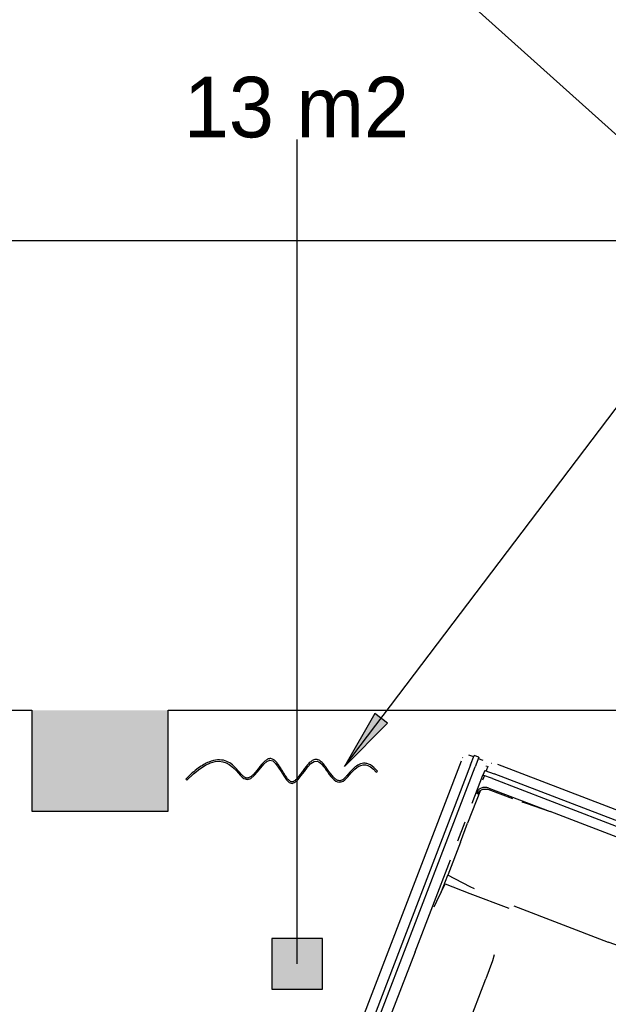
# Model space of a CAD drawing. Header units: centimetres. Extents: x -1062 to 5388, y 1642 to 2943.
# Tile 20 of 90: x -637 to -520, y 2624 to 2819. Entities that reach past the tile are written whole.
import ezdxf

# ---------------------------------------------------------------- set-up
doc = ezdxf.new("R2010")
doc.units = ezdxf.units.CM
for name, color, linetype in [('M-LDR', 5, 'Continuous'), ('M-XREF', 252, 'Continuous'), ('XREF$0$Meble', 8, 'Continuous'), ('XREF$0$Meble-1', 8, 'Continuous'), ('XREF$0$Meble-2', 8, 'Continuous'), ('XREF$0$Notatki tekstowe', 8, 'Continuous'), ('XREF$0$Notatki tekstowe-1', 8, 'Continuous'), ('XREF$0$Okna', 8, 'Continuous'), ('XREF$0$Okna-2', 8, 'Continuous'), ('XREF$0$Oznaczenia pomieszczeń', 8, 'Continuous'), ('XREF$0$Oznaczenia pomieszczeń-1', 8, 'Continuous'), ('XREF$0$Ściany', 8, 'Continuous'), ('XREF$0$Ściany-1', 8, 'Continuous'), ('XREF$0$Ściany-2', 8, 'Continuous')]:
    doc.layers.add(name, color=color, linetype=linetype)
doc.styles.add('XREF$0$Arial_1', font='txt', dxfattribs={"height": 12})

# ---------------------------------------------------------------- blocks, each defined once
blk = doc.blocks.new('XREF$0$Zabudowa_szachtu2 - Zabudowa_szachtu-810501-Aranżacja_01')
at = {"layer": 'XREF$0$Ściany-1'}
blk.add_hatch(color=256, dxfattribs=at).paths.add_polyline_path([(-634.22, 2662.08), (-607.22, 2662.08), (-607.22, 2682.08), (-634.22, 2682.08)])
at = {"layer": 'XREF$0$Ściany-2'}
for p, q in [((-634.22, 2682.08), (-634.22, 2662.08)), ((-607.22, 2662.08), (-607.22, 2682.08)), ((-634.22, 2662.08), (-607.22, 2662.08))]:
    blk.add_line(p, q, dxfattribs=at)
blk = doc.blocks.new('XREF$0$Zasłona2 - Zasłona-857230-Aranżacja_01')
at = {"layer": 'XREF$0$Okna-2'}
for p, q in [((-745.24, 2667.83), (-745.01, 2668.02)), ((-782.96, 2666.45), (-782.74, 2666.24))]:
    blk.add_line(p, q, dxfattribs=at)
for points, knots in [([(-782.74, 2666.24), (-775.18, 2673.8), (-771.1, 2661.01), (-766.01, 2674.98), (-762.13, 2660.79), (-757, 2674.89), (-752.69, 2661.05), (-748.38, 2671.56), (-745.24, 2667.83)], [0, 0, 0, 0, 0.444915, 0.935639, 1.444382, 1.948916, 2.415344, 2.766197, 2.766197, 2.766197, 2.766197]), ([(-745.01, 2668.02), (-745.49, 2668.6), (-746.19, 2669.19), (-747.09, 2669.55), (-747.74, 2669.61), (-748.35, 2669.48), (-749.09, 2669.13), (-749.9, 2668.45), (-750.6, 2667.65), (-751.11, 2667.06), (-751.47, 2666.68), (-751.8, 2666.37), (-752.09, 2666.19), (-752.35, 2666.12), (-752.59, 2666.11), (-752.84, 2666.18), (-753.18, 2666.35), (-753.64, 2666.74), (-754.2, 2667.41), (-754.74, 2668.17), (-755.29, 2668.94), (-755.74, 2669.51), (-756.12, 2669.88), (-756.41, 2670.12), (-756.68, 2670.25), (-756.91, 2670.32), (-757.14, 2670.35), (-757.43, 2670.32), (-757.86, 2670.16), (-758.35, 2669.8), (-758.91, 2669.21), (-759.44, 2668.52), (-759.97, 2667.79), (-760.48, 2667.09), (-760.97, 2666.49), (-761.36, 2666.13), (-761.63, 2665.96), (-761.78, 2665.91), (-761.88, 2665.89), (-761.97, 2665.89), (-762.1, 2665.92), (-762.28, 2666.01), (-762.54, 2666.22), (-762.89, 2666.61), (-763.32, 2667.24), (-763.76, 2667.95), (-764.2, 2668.68), (-764.65, 2669.37), (-765.04, 2669.86), (-765.38, 2670.17), (-765.65, 2670.36), (-765.95, 2670.48), (-766.28, 2670.52), (-766.61, 2670.45), (-766.9, 2670.3), (-767.18, 2670.1), (-767.55, 2669.76), (-767.99, 2669.26), (-768.53, 2668.57), (-769.07, 2667.89), (-769.61, 2667.29), (-770.06, 2666.92), (-770.4, 2666.74), (-770.63, 2666.66), (-770.86, 2666.65), (-771.09, 2666.69), (-771.33, 2666.81), (-771.61, 2667.04), (-771.91, 2667.36), (-772.36, 2667.87), (-773, 2668.62), (-773.93, 2669.49), (-775.11, 2670.14), (-776.59, 2670.36), (-778.34, 2669.95), (-780.42, 2668.76), (-782.06, 2667.34), (-782.96, 2666.45)], [-2.766197, -2.766197, -2.766197, -2.766197, -2.714004, -2.687908, -2.661812, -2.635716, -2.60962, -2.557427, -2.505235, -2.479139, -2.453043, -2.426946, -2.40085, -2.374754, -2.348658, -2.322562, -2.296465, -2.244273, -2.192081, -2.139888, -2.087696, -2.035503, -2.009407, -1.983311, -1.957215, -1.944167, -1.931119, -1.905022, -1.878926, -1.826734, -1.774541, -1.722349, -1.670157, -1.617964, -1.565772, -1.513579, -1.487483, -1.461387, -1.448339, -1.435291, -1.409195, -1.383098, -1.357002, -1.30481, -1.252617, -1.200425, -1.148233, -1.09604, -1.043848, -1.017752, -0.991655, -0.965559, -0.939463, -0.913367, -0.887271, -0.861175, -0.835078, -0.782886, -0.730694, -0.678501, -0.626309, -0.574116, -0.54802, -0.521924, -0.495828, -0.469732, -0.443635, -0.417539, -0.391443, -0.365347, -0.313154, -0.260962, -0.20877, -0.156577, -0.104385, -0.052192, 0, 0, 0, 0])]:
    blk.add_open_spline(points, degree=3, knots=knots, dxfattribs=at)
blk = doc.blocks.new('XREF$0$F03999_EN_Anderson-Sofa_2019 - Grey Velvet-874359-Aranżacja_01')
at = {"layer": 'XREF$0$Meble'}
for p, q in [((-77, 0), (-78, 0)), ((73, 0), (-73, 0)), ((78, 0), (77, 0)), ((-79.99, -1.27), (-79.96, -1.21)), ((-78, -0.3), (-79, -0.3)), ((-78, -2), (-78, 0)), ((-77, 0), (-77, -2)), ((-76, -0.3), (-77, -0.3)), ((-75.21, -0.69), (-75.2, -0.71)), ((-75.07, -1.09), (-75.03, -1.22)), ((-74.7, -1), (-74.7, -2)), ((-74.31, -0.21), (-74.27, -0.19)), ((73.73, -0.01), (73.79, -0.04)), ((74.7, -2), (74.7, -1)), ((77, -0.3), (76, -0.3)), ((77, -2), (77, 0)), ((78, 0), (78, -2)), ((79, -0.3), (78, -0.3)), ((79.79, -0.69), (79.81, -0.73)), ((-80, -2), (-80, -95)), ((-78, -2), (-78, -95)), ((-77, -95), (-77, -2)), ((-75, -2), (-75, -3)), ((-75, -2), (-73, -2)), ((-75, -9), (-75, -3)), ((-73, -3), (-75, -3)), ((-74.7, -3), (-74.7, -4)), ((73, -2), (-73, -2)), ((-73, -3), (73, -3)), ((73, -2), (75, -2)), ((75, -3), (73, -3)), ((74.7, -4), (74.7, -3)), ((75, -3), (75, -2)), ((75, -3), (75, -9)), ((77, -2), (77, -88.56)), ((78, -87.56), (78, -2)), ((80, -85.66), (80, -2)), ((-73, -5), (-60, -5)), ((-67.79, -5.3), (-73, -5.3)), ((-40, -5), (-60, -5)), ((-40, -5), (-10, -5)), ((-27, -5.3), (-32.21, -5.3)), ((-17.79, -5.3), (-23, -5.3)), ((10, -5), (-10, -5)), ((10, -5), (40, -5)), ((32.21, -5.3), (17.79, -5.3)), ((60, -5), (40, -5)), ((60, -5), (73, -5)), ((73, -5.3), (67.79, -5.3)), ((73.91, -4.93), (73.78, -4.97)), ((74.31, -4.79), (74.26, -4.81)), ((-74.4, -5.97), (-74.4, -13)), ((-25.6, -5.97), (-25.6, -13)), ((-25, -7), (-25, -9)), ((-25, -9), (-25, -7)), ((-24.4, -5.97), (-24.4, -13)), ((24.4, -5.97), (24.4, -13)), ((25.6, -5.97), (25.6, -13)), ((74.4, -5.97), (74.4, -13)), ((-75, -13), (-75, -17)), ((-74.4, -17), (-74.4, -13)), ((-25.6, -17), (-25.6, -13)), ((-25, -13), (-25, -17)), ((-25, -17), (-25, -13)), ((-24.4, -17), (-24.4, -13)), ((24.4, -17), (24.4, -13)), ((25, -13), (25, -17)), ((25, -17), (25, -13)), ((25.6, -17), (25.6, -13)), ((74.4, -17), (74.4, -13)), ((75, -17), (75, -13)), ((-74.4, -17), (-74.4, -24.03)), ((-25.6, -17), (-25.6, -24.03)), ((-24.4, -17), (-24.4, -24.03)), ((24.4, -17), (24.4, -24.03)), ((25.6, -17), (25.6, -24.03)), ((74.4, -17), (74.4, -24.03)), ((-75, -40.5), (-75, -21)), ((-25, -21), (-25, -85)), ((-25, -85), (-25, -21)), ((25, -21.04), (25, -85)), ((25, -85), (25, -21.04)), ((75, -21), (75, -40.5)), ((-74.4, -27.84), (-74.4, -24.03)), ((-60, -25), (-40, -25)), ((-25.6, -85), (-25.6, -24.03)), ((-24.4, -85), (-24.4, -24.03)), ((-10, -25), (10, -25)), ((24.4, -85), (24.4, -24.03)), ((25.6, -85), (25.6, -24.03)), ((40, -25), (60, -25)), ((74.4, -27.84), (74.4, -24.03)), ((-74.25, -25.81), (-69, -25.81)), ((-72.55, -25.51), (-72.5, -25.5)), ((-69, -25.81), (-60.75, -25.81)), ((60.75, -25.81), (69, -25.81)), ((69, -25.81), (74.25, -25.81)), ((72.5, -25.5), (72.59, -25.52)), ((-75, -40.5), (-75, -77.5)), ((-60, -77.5), (-60, -40.5)), ((60, -40.5), (60, -77.5)), ((75, -77.5), (75, -40.5)), ((-75, -95), (-75, -77.5)), ((75, -77.5), (75, -91.07)), ((-25.6, -85), (-25.6, -96.03)), ((-24.4, -85), (-24.4, -96.03)), ((24.4, -85), (24.4, -96.03)), ((25.6, -85), (25.6, -96.03)), ((-74.4, -90.22), (-74.4, -96.03)), ((74.4, -90.22), (74.4, -92.05)), ((-74.25, -92.19), (-69, -92.19)), ((-72.5, -92.5), (-72.59, -92.48)), ((-69, -92.19), (-60.75, -92.19)), ((-25, -93), (-25, -95)), ((-25, -95), (-25, -93)), ((60.75, -92.19), (69, -92.19)), ((69, -92.19), (74.25, -92.19)), ((72.59, -92.48), (72.5, -92.5)), ((-78, -97), (-78, -95)), ((-77, -95), (-77, -97)), ((-79.79, -96.31), (-79.81, -96.27)), ((-79, -96.7), (-78, -96.7)), ((-78, -97), (-77, -97)), ((-77, -96.7), (-76, -96.7)), ((-73, -96.7), (-67.79, -96.7)), ((-60, -97), (-73, -97)), ((-60, -97), (-40, -97)), ((-27, -97), (-40, -97)), ((-32.21, -96.7), (-27, -96.7)), ((-23, -96.7), (-17.79, -96.7)), ((-10, -97), (-23, -97)), ((-10, -97), (10, -97)), ((40, -97), (10, -97)), ((17.79, -96.7), (32.21, -96.7)), ((40, -97), (60, -97)), ((71.92, -97), (60, -97)), ((67.79, -96.7), (72.03, -96.7))]:
    blk.add_line(p, q, dxfattribs=at)
at = {"layer": 'XREF$0$Meble', "flags": 128}
for points in [[(-73, -5.3), (-74.09, -5.7), (-74.24, -5.95)], [(-65.91, -5.2), (-65, -5.12), (-60, -5)], [(-65.91, -5.2), (-65, -5.12), (-60, -5)], [(-31.48, -5.37), (-30.57, -5.41), (-25.6, -5.97)], [(-31.48, -5.37), (-30.57, -5.41), (-25.6, -5.97)], [(-25.68, -5.96), (-25.7, -5.91), (-26.7, -5.33), (-27, -5.3)], [(-23, -5.3), (-24.09, -5.7), (-24.24, -5.95)], [(-15.91, -5.2), (-15, -5.12), (-10, -5)], [(-15.91, -5.2), (-15, -5.12), (-10, -5)], [(18.52, -5.37), (19.43, -5.41), (24.4, -5.97)], [(18.52, -5.37), (19.43, -5.41), (24.4, -5.97)], [(34.09, -5.2), (35, -5.12), (40, -5)], [(34.09, -5.2), (35, -5.12), (40, -5)], [(68.52, -5.37), (69.43, -5.41), (74.4, -5.97)], [(68.52, -5.37), (69.43, -5.41), (74.4, -5.97)], [(74.32, -5.96), (74.3, -5.91), (73.3, -5.33), (73, -5.3)], [(-74.57, -6.52), (-74.67, -6.7), (-74.69, -6.94)], [(-74.63, -6.73), (-74.59, -6.47), (-74.4, -5.97)], [(-74.63, -6.73), (-74.59, -6.47), (-74.4, -5.97)], [(-24.57, -6.52), (-24.67, -6.7), (-24.69, -6.94)], [(-24.63, -6.73), (-24.59, -6.47), (-24.4, -5.97)], [(-24.63, -6.73), (-24.59, -6.47), (-24.4, -5.97)], [(25.37, -6.73), (25.41, -6.47), (25.6, -5.97)], [(25.37, -6.73), (25.41, -6.47), (25.6, -5.97)], [(-25.08, -8.18), (-25.02, -8.46), (-25, -9)], [(-25.05, -8.34), (-25.02, -8.46), (-25, -9)], [(24.92, -8.18), (24.98, -8.46), (25, -9)], [(24.95, -8.34), (24.98, -8.46), (25, -9)], [(74.92, -8.18), (74.98, -8.46), (75, -9)], [(74.95, -8.34), (74.98, -8.46), (75, -9)], [(-74.95, -21.66), (-74.98, -21.54), (-75, -21)], [(-24.95, -21.66), (-24.98, -21.54), (-25, -21)], [(25.05, -21.66), (25.02, -21.54), (25, -21.04)], [(-25.37, -23.27), (-25.41, -23.53), (-25.6, -24.03)], [(24.63, -23.27), (24.59, -23.53), (24.4, -24.03)], [(74.63, -23.27), (74.59, -23.53), (74.4, -24.03)], [(-68.52, -24.63), (-69.43, -24.59), (-74.4, -24.03)], [(-34.09, -24.8), (-35, -24.88), (-40, -25)], [(-18.52, -24.63), (-19.43, -24.59), (-24.4, -24.03)], [(15.91, -24.8), (15, -24.88), (10, -25)], [(31.48, -24.63), (30.57, -24.59), (25.6, -24.03)], [(65.91, -24.8), (65, -24.88), (60, -25)], [(-74.63, -30.83), (-74.59, -29.62), (-74.25, -25.81)], [(60.37, -30.83), (60.41, -29.62), (60.75, -25.81)], [(-60.13, -35.47), (-60.05, -36.68), (-60, -40.5)], [(74.87, -35.47), (74.95, -36.68), (75, -40.5)], [(-74.87, -82.53), (-74.95, -81.32), (-75, -77.5)], [(60.13, -82.53), (60.05, -81.32), (60, -77.5)], [(-60.37, -87.17), (-60.41, -88.38), (-60.75, -92.19)], [(74.63, -87.17), (74.59, -88.38), (74.25, -92.19)], [(-74.91, -93.84), (-74.98, -93.54), (-75, -93)], [(-24.91, -93.84), (-24.98, -93.54), (-25, -93)], [(25.09, -93.84), (25.02, -93.54), (25, -93)], [(-25.37, -95.27), (-25.41, -95.53), (-25.6, -96.03)], [(-25.43, -95.48), (-25.33, -95.3), (-25.31, -95.06)], [(24.63, -95.27), (24.59, -95.53), (24.4, -96.03)], [(-68.52, -96.63), (-69.43, -96.59), (-74.4, -96.03)], [(-74.32, -96.04), (-74.3, -96.09), (-73.3, -96.67), (-73, -96.7)], [(-34.09, -96.8), (-35, -96.88), (-40, -97)], [(-27, -96.7), (-25.91, -96.3), (-25.76, -96.04)], [(-18.52, -96.63), (-19.43, -96.59), (-24.4, -96.03)], [(-24.32, -96.04), (-24.3, -96.09), (-23.3, -96.67), (-23, -96.7)], [(15.91, -96.8), (15, -96.88), (10, -97)], [(31.48, -96.63), (30.57, -96.59), (25.6, -96.03)], [(65.91, -96.8), (65, -96.88), (60, -97)]]:
    blk.add_lwpolyline(points, dxfattribs=at)
at = {"layer": 'XREF$0$Meble'}
for centre, start, end in [((-73, -7), 90, 180), ((-27, -7), 360, 90), ((-23, -7), 90, 180), ((73, -7), 360, 90), ((-73, -95), 180, 270), ((-27, -95), 270, 360), ((-23, -95), 180, 270)]:
    blk.add_arc(centre, 2, start, end, dxfattribs=at)
at = {"layer": 'XREF$0$Meble-1'}
for p, q in [((80, -86.32), (80, -85.78)), ((78, -88.02), (78, -87.68)), ((80, -87.11), (80, -86.73)), ((80, -87.95), (80, -87.19)), ((77, -88.68), (77, -89.11)), ((77, -89.59), (77, -89.67)), ((77, -89.71), (77, -91.18)), ((78, -89.85), (78, -88.35)), ((80, -88.13), (80, -88.08)), ((80, -88.21), (80, -88.14)), ((75, -91.23), (75, -91.78)), ((77, -91.35), (77, -91.4)), ((77, -91.42), (77, -91.51)), ((74.4, -92.22), (74.4, -92.67)), ((74.4, -93.08), (74.4, -93.43)), ((74.4, -93.46), (74.4, -95.4)), ((75, -92.19), (75, -94.02)), ((74.63, -95.27), (74.62, -95.35)), ((74.68, -95.21), (74.69, -95.11)), ((75, -94.39), (75, -94.46)), ((72.31, -97), (72.01, -97)), ((72.12, -96.7), (72.44, -96.7)), ((73, -97), (72.59, -97)), ((72.75, -96.7), (73, -96.7)), ((73, -96.7), (73.96, -96.35)), ((74.09, -96.3), (74.24, -96.04)), ((74.4, -95.71), (74.4, -95.94))]:
    blk.add_line(p, q, dxfattribs=at)
for start, end in [(270, 292.0067), (298.0431, 300)]:
    blk.add_arc((73, -95), 2, start, end, dxfattribs=at)
at = {"layer": 'XREF$0$Meble-2'}
for p, q in [((80, -85.75), (80, -85.66)), ((78, -87.68), (78, -87.56)), ((80, -86.65), (80, -86.32)), ((77, -88.56), (77, -88.68)), ((77, -89.11), (77, -89.52)), ((78, -88.35), (78, -88.02)), ((80, -88.08), (80, -87.95)), ((80, -88.75), (80, -88.24)), ((80, -95), (80, -88.75)), ((75, -91.07), (75, -91.23)), ((77, -91.18), (77, -91.35)), ((77, -91.51), (77, -92.19)), ((78, -90.13), (78, -89.85)), ((78, -90.86), (78, -90.21)), ((78, -94.57), (78, -90.86)), ((74.4, -92.05), (74.4, -92.22)), ((74.4, -92.67), (74.4, -93.08)), ((75, -91.78), (75, -92.19)), ((77, -92.2), (77, -95)), ((74.4, -95.4), (74.4, -95.69)), ((74.6, -95.43), (74.67, -95.3)), ((74.68, -95.28), (74.68, -95.21)), ((75, -94.02), (75, -94.39)), ((75, -94.5), (75, -94.98)), ((77, -97), (77, -95)), ((78, -95), (78, -94.59)), ((78, -95), (78, -97)), ((72.01, -97), (71.92, -97)), ((72.03, -96.7), (72.12, -96.7)), ((72.59, -97), (72.31, -97)), ((72.44, -96.7), (72.72, -96.7)), ((73.96, -96.35), (74.06, -96.32)), ((74.4, -95.96), (74.4, -96.03)), ((75.07, -95.91), (75.03, -95.78)), ((75.21, -96.31), (75.19, -96.26)), ((76, -96.7), (77, -96.7)), ((77, -97), (78, -97)), ((78, -96.7), (79, -96.7)), ((79.99, -95.73), (79.96, -95.79))]:
    blk.add_line(p, q, dxfattribs=at)
at = {"layer": 'XREF$0$Meble-2', "flags": 128}
blk.add_lwpolyline([(74.61, -95.4), (74.59, -95.53), (74.4, -96.03)], dxfattribs=at)
at = {"layer": 'XREF$0$Meble-2'}
for start, end in [(315, 360), (292.0067, 295.6935), (300.2725, 314.8312)]:
    blk.add_arc((73, -95), 2, start, end, dxfattribs=at)
blk = doc.blocks.new('XREF')
at = {"layer": 'XREF$0$Notatki tekstowe-1'}
blk.add_hatch(color=256, dxfattribs=at).paths.add_polyline_path([(-572.31, 2670.91), (-563.81, 2679.53), (-566.33, 2681.44)])
at = {"layer": 'XREF$0$Oznaczenia pomieszczeń-1'}
blk.add_hatch(color=256, dxfattribs=at).paths.add_polyline_path([(-586.71, 2636.83), (-586.71, 2626.83), (-576.71, 2626.83), (-576.71, 2636.83)])
at = {"layer": 'XREF$0$Notatki tekstowe'}
for p, q in [((-572.31, 2670.91), (-482.42, 2789.73)), ((-566.33, 2681.44), (-572.31, 2670.91)), ((-563.81, 2679.53), (-566.33, 2681.44)), ((-572.31, 2670.91), (-563.81, 2679.53))]:
    blk.add_line(p, q, dxfattribs=at)
at = {"layer": 'XREF$0$Oznaczenia pomieszczeń'}
for p, q in [((-581.71, 2631.83), (-581.71, 2795.15)), ((-586.71, 2636.83), (-586.71, 2626.83)), ((-576.71, 2636.83), (-586.71, 2636.83)), ((-576.71, 2626.83), (-576.71, 2636.83)), ((-586.71, 2626.83), (-576.71, 2626.83))]:
    blk.add_line(p, q, dxfattribs=at)
at = {"layer": 'XREF$0$Ściany-2'}
for p, q in [((-508.22, 2775.08), (-664.22, 2775.08)), ((-664.22, 2682.08), (-634.22, 2682.08)), ((-607.22, 2682.08), (-508.22, 2682.08))]:
    blk.add_line(p, q, dxfattribs=at)
at = {"layer": 'XREF$0$Meble', "rotation": 338.9999999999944}
blk.add_blockref('XREF$0$F03999_EN_Anderson-Sofa_2019 - Grey Velvet-874359-Aranżacja_01', (-473.83, 2645.17), dxfattribs=at)
at = {"layer": 'XREF$0$Okna'}
blk.add_blockref('XREF$0$Zasłona2 - Zasłona-857230-Aranżacja_01', (179.2, 2), dxfattribs=at)
at = {"layer": 'XREF$0$Ściany'}
blk.add_blockref('XREF$0$Zabudowa_szachtu2 - Zabudowa_szachtu-810501-Aranżacja_01', (0, 0), dxfattribs=at)
at = {"layer": 'XREF$0$Oznaczenia pomieszczeń-1', "insert": (-581.85, 2801.51), "char_height": 12, "width": 44.2, "attachment_point": 5, "line_spacing_factor": 0.936439, "style": 'XREF$0$Arial_1'}
blk.add_mtext('\\pxqc,t4.23333,8.46667,12.7,16.93333,21.16667,25.4,29.63333,33.86667,38.1,42.33333,46.56667,50.8,55.03333,59.26667,63.5,67.73333,71.96667,76.2,80.43333,84.66667,88.9,93.13333,97.36667,101.6,105.83333,110.06667,114.3,118.53333,122.76667,127,131.23333,135.46667;13 m2', dxfattribs=at)

msp = doc.modelspace()

# ---------------------------------------------------------------- linework, layer by layer
at = {"layer": 'M-LDR'}
msp.add_line((-463.3, 2746.51), (-653.17, 2916.99), dxfattribs=at)

# ---------------------------------------------------------------- block references
at = {"layer": 'M-XREF'}
msp.add_blockref('XREF', (0, 0), dxfattribs=at)

doc.saveas('drawing.dxf')
